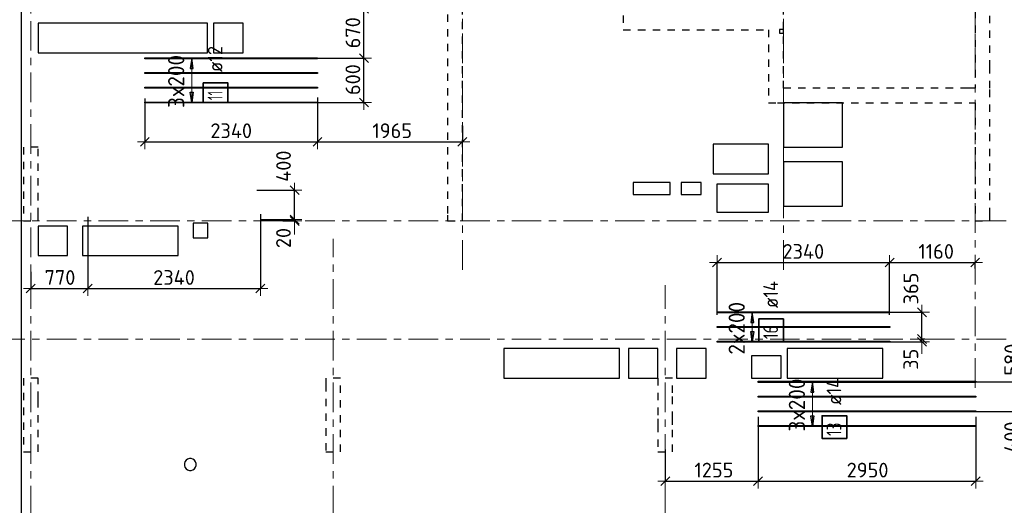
# Model space of a CAD drawing. Header units: metres. Extents: x -38 to 97, y -15 to 21.
# Tile 11 of 216: x 33 to 46, y 5 to 12. Entities that reach past the tile are written whole.
import ezdxf

# ---------------------------------------------------------------- set-up
doc = ezdxf.new("R2010")
doc.units = ezdxf.units.M
doc.header["$PDMODE"] = 65
for name, pattern in [('______11', [0.5, 0.4, -0.05, 0, -0.05]), ('______2', [0.0405, 0.03, -0.0105]), ('______5', [1.1, 0.8, -0.1, 0.1, -0.1])]:
    doc.linetypes.add(name, pattern=pattern)
for name, color, linetype, lineweight in [('XR$2$Осевая линия (1)', 7, '______5', 13), ('XR$5$Перекрытие (1)', 7, 'Continuous', 35), ('XR$5$Размерная линия (1)', 7, 'Continuous', 13)]:
    doc.layers.add(name, color=color, linetype=linetype, lineweight=lineweight)
doc.layers.add('XR$5$Арм.стержн.Доп. Арм верхн.зоны Х', color=7, linetype='Continuous', lineweight=35, true_color=0x8c8cff)
doc.layers.add('XR$7$Стена_ бетон несущ.', color=7, linetype='Continuous', lineweight=70, true_color=0xb4b496)
doc.styles.add('ISOCPEUR', font='txt')
doc.dimstyles.new('DIMSTYLE_3', dxfattribs={"dimtxt": 0.2, "dimasz": 0.2, "dimexe": 0, "dimexo": 0, "dimgap": 0.1, "dimtad": 2, "dimdec": 0, "dimlfac": 1000, "dimrnd": 5, "dimzin": 12, "dimdsep": 46, "dimtxsty": 'ISOCPEUR', "dimblk1": 'ALL_ML_STRICH', "dimblk2": 'ALL_ML_STRICH', "dimsah": 1, "dimcen": 0, "dimclrd": 7, "dimclre": 256, "dimclrt": 7, "dimadec": 0, "dimazin": 0, "dimtfac": 1, "dimtdec": 0, "dimtix": 1, "dimtmove": 2, "dimatfit": 3, "dimfxl": 0, "dimtzin": 0, "dimlwd": 0, "dimlwe": -3, "dimarcsym": 0})
doc.dimstyles.new('DIMSTYLE_36', dxfattribs={"dimtxt": 0.2, "dimasz": 0.2, "dimexe": 0, "dimexo": 0, "dimgap": 0.1, "dimtad": 2, "dimdec": 0, "dimlfac": 1000, "dimrnd": 5, "dimzin": 12, "dimdsep": 46, "dimtxsty": 'ISOCPEUR', "dimblk1": 'ALL_ML_STRICH', "dimblk2": 'ALL_ML_STRICH', "dimsah": 1, "dimcen": 0, "dimclrd": 7, "dimclre": 256, "dimclrt": 7, "dimadec": 0, "dimazin": 0, "dimtfac": 1, "dimtdec": 0, "dimtix": 1, "dimtmove": 2, "dimatfit": 3, "dimfxl": 0, "dimtvp": 1.2, "dimtzin": 0, "dimlwd": 0, "dimlwe": -3, "dimarcsym": 0})

# ---------------------------------------------------------------- blocks, each defined once
blk = doc.blocks.new('ALL_ML_STRICH')
at = {"color": 0, "linetype": 'ByBlock', "lineweight": -2}
for p, q in [((-1, 0), (0.5, 0)), ((-0.3, -0.3), (0.3, 0.3)), ((0, -0.5), (0, 0.5))]:
    blk.add_line(p, q, dxfattribs=at)
blk = doc.blocks.new('*D583')
at = {"layer": 'DEFPOINTS', "color": 7, "linetype": 'Continuous', "lineweight": 13, "transparency": 33554687}
for p in [(34.397, 10.681), (36.737, 10.694), (34.397, 10.073)]:
    blk.add_point(p, dxfattribs=at)
at = {"layer": 'XR$5$Размерная линия (1)', "color": 9, "linetype": 'Continuous', "lineweight": -2, "true_color": 0xc7c7c7, "transparency": 33554687}
for p, q in [((34.397, 10.661), (34.397, 10.073)), ((36.737, 10.674), (36.737, 10.073))]:
    blk.add_line(p, q, dxfattribs=at)
at = {"layer": 'XR$5$Размерная линия (1)', "color": 7, "linetype": 'Continuous', "lineweight": -2, "transparency": 33554687}
blk.add_line((34.397, 10.073), (36.737, 10.073), dxfattribs=at)
at = {"layer": 'XR$5$Размерная линия (1)', "color": 7, "linetype": 'Continuous', "lineweight": 13, "transparency": 33554687, "xscale": 0.2, "yscale": 0.2, "zscale": 0.2, "rotation": 180}
blk.add_blockref('ALL_ML_STRICH', (34.397, 10.073), dxfattribs=at)
at = {"layer": 'XR$5$Размерная линия (1)', "color": 7, "linetype": 'Continuous', "lineweight": 13, "transparency": 33554687, "xscale": 0.2, "yscale": 0.2, "zscale": 0.2}
blk.add_blockref('ALL_ML_STRICH', (36.737, 10.073), dxfattribs=at)
at = {"layer": 'XR$5$Размерная линия (1)', "color": 7, "linetype": 'Continuous', "lineweight": 13, "transparency": 33554687, "insert": (35.567, 10.223), "char_height": 0.2, "width": 0.8, "attachment_point": 5, "style": 'ISOCPEUR'}
blk.add_mtext('\\A1;{2340}', dxfattribs=at)
blk = doc.blocks.new('*D584')
at = {"layer": 'DEFPOINTS', "color": 7, "linetype": 'Continuous', "lineweight": 13, "transparency": 33554687}
for p in [(36.737, 10.694), (38.7, 10.309), (36.737, 10.073)]:
    blk.add_point(p, dxfattribs=at)
at = {"layer": 'XR$5$Размерная линия (1)', "color": 9, "linetype": 'Continuous', "lineweight": -2, "true_color": 0xc7c7c7, "transparency": 33554687}
for p, q in [((36.737, 10.674), (36.737, 10.073)), ((38.7, 10.289), (38.7, 10.073))]:
    blk.add_line(p, q, dxfattribs=at)
at = {"layer": 'XR$5$Размерная линия (1)', "color": 7, "linetype": 'Continuous', "lineweight": -2, "transparency": 33554687}
blk.add_line((36.737, 10.073), (38.7, 10.073), dxfattribs=at)
at = {"layer": 'XR$5$Размерная линия (1)', "color": 7, "linetype": 'Continuous', "lineweight": 13, "transparency": 33554687, "xscale": 0.2, "yscale": 0.2, "zscale": 0.2, "rotation": 180}
blk.add_blockref('ALL_ML_STRICH', (36.737, 10.073), dxfattribs=at)
at = {"layer": 'XR$5$Размерная линия (1)', "color": 7, "linetype": 'Continuous', "lineweight": 13, "transparency": 33554687, "xscale": 0.2, "yscale": 0.2, "zscale": 0.2}
blk.add_blockref('ALL_ML_STRICH', (38.7, 10.073), dxfattribs=at)
at = {"layer": 'XR$5$Размерная линия (1)', "color": 7, "linetype": 'Continuous', "lineweight": 13, "transparency": 33554687, "insert": (37.749, 10.223), "char_height": 0.2, "width": 0.8, "attachment_point": 5, "style": 'ISOCPEUR'}
blk.add_mtext('\\A1;{1965}', dxfattribs=at)
blk = doc.blocks.new('*D585')
at = {"layer": 'DEFPOINTS', "color": 7, "linetype": 'Continuous', "lineweight": 13, "transparency": 33554687}
for p in [(35.944, 9.018), (36.285, 9), (36.426, 9)]:
    blk.add_point(p, dxfattribs=at)
at = {"layer": 'XR$5$Размерная линия (1)', "color": 9, "linetype": 'Continuous', "lineweight": -2, "true_color": 0xc7c7c7, "transparency": 33554687}
for p, q in [((35.964, 9.018), (36.426, 9.018)), ((36.265, 9), (36.426, 9))]:
    blk.add_line(p, q, dxfattribs=at)
at = {"layer": 'XR$5$Размерная линия (1)', "color": 7, "linetype": 'Continuous', "lineweight": -2, "transparency": 33554687}
blk.add_line((36.426, 9), (36.426, 9.018), dxfattribs=at)
at = {"layer": 'XR$5$Размерная линия (1)', "color": 7, "linetype": 'Continuous', "lineweight": 13, "transparency": 33554687, "xscale": 0.2, "yscale": 0.2, "zscale": 0.2}
for p, rotation in [((36.426, 9), 270), ((36.426, 9.018), 90)]:
    blk.add_blockref('ALL_ML_STRICH', p, dxfattribs=dict(at, rotation=rotation))
at = {"layer": 'XR$5$Размерная линия (1)', "color": 7, "linetype": 'Continuous', "lineweight": 13, "transparency": 33554687, "insert": (36.275, 8.769), "char_height": 0.2, "width": 0.4, "attachment_point": 5, "rotation": 90, "style": 'ISOCPEUR'}
blk.add_mtext('\\A1;{20}', dxfattribs=at)
blk = doc.blocks.new('*D586')
at = {"layer": 'DEFPOINTS', "color": 7, "linetype": 'Continuous', "lineweight": 13, "transparency": 33554687}
for p in [(35.895, 9.418), (35.944, 9.018), (36.426, 9.018)]:
    blk.add_point(p, dxfattribs=at)
at = {"layer": 'XR$5$Размерная линия (1)', "color": 9, "linetype": 'Continuous', "lineweight": -2, "true_color": 0xc7c7c7, "transparency": 33554687}
for p, q in [((35.915, 9.418), (36.426, 9.418)), ((35.964, 9.018), (36.426, 9.018))]:
    blk.add_line(p, q, dxfattribs=at)
at = {"layer": 'XR$5$Размерная линия (1)', "color": 7, "linetype": 'Continuous', "lineweight": -2, "transparency": 33554687}
blk.add_line((36.426, 9.018), (36.426, 9.418), dxfattribs=at)
at = {"layer": 'XR$5$Размерная линия (1)', "color": 7, "linetype": 'Continuous', "lineweight": 13, "transparency": 33554687, "xscale": 0.2, "yscale": 0.2, "zscale": 0.2}
for p, rotation in [((36.426, 9.418), 90), ((36.426, 9.018), 270)]:
    blk.add_blockref('ALL_ML_STRICH', p, dxfattribs=dict(at, rotation=rotation))
at = {"layer": 'XR$5$Размерная линия (1)', "color": 7, "linetype": 'Continuous', "lineweight": 13, "transparency": 33554687, "insert": (36.276, 9.743), "char_height": 0.2, "width": 0.6, "attachment_point": 5, "rotation": 90, "style": 'ISOCPEUR'}
blk.add_mtext('\\A1;{400}', dxfattribs=at)
blk = doc.blocks.new('*D587')
at = {"layer": 'DEFPOINTS', "color": 7, "linetype": 'Continuous', "lineweight": 13, "transparency": 33554687}
for p in [(42.151, 8.437), (42.151, 7.707), (44.491, 7.707)]:
    blk.add_point(p, dxfattribs=at)
at = {"layer": 'XR$5$Размерная линия (1)', "color": 9, "linetype": 'Continuous', "lineweight": -2, "true_color": 0xc7c7c7, "transparency": 33554687}
for p, q in [((42.151, 7.727), (42.151, 8.437)), ((44.491, 7.727), (44.491, 8.437))]:
    blk.add_line(p, q, dxfattribs=at)
at = {"layer": 'XR$5$Размерная линия (1)', "color": 7, "linetype": 'Continuous', "lineweight": -2, "transparency": 33554687}
blk.add_line((42.151, 8.437), (44.491, 8.437), dxfattribs=at)
at = {"layer": 'XR$5$Размерная линия (1)', "color": 7, "linetype": 'Continuous', "lineweight": 13, "transparency": 33554687, "xscale": 0.2, "yscale": 0.2, "zscale": 0.2, "rotation": 180}
blk.add_blockref('ALL_ML_STRICH', (42.151, 8.437), dxfattribs=at)
at = {"layer": 'XR$5$Размерная линия (1)', "color": 7, "linetype": 'Continuous', "lineweight": 13, "transparency": 33554687, "xscale": 0.2, "yscale": 0.2, "zscale": 0.2}
blk.add_blockref('ALL_ML_STRICH', (44.491, 8.437), dxfattribs=at)
at = {"layer": 'XR$5$Размерная линия (1)', "color": 7, "linetype": 'Continuous', "lineweight": 13, "transparency": 33554687, "insert": (43.321, 8.587), "char_height": 0.2, "width": 0.8, "attachment_point": 5, "style": 'ISOCPEUR'}
blk.add_mtext('\\A1;{2340}', dxfattribs=at)
blk = doc.blocks.new('*D588')
at = {"layer": 'DEFPOINTS', "color": 7, "linetype": 'Continuous', "lineweight": 13, "transparency": 33554687}
for p in [(44.491, 8.437), (45.65, 8.334), (44.491, 7.707)]:
    blk.add_point(p, dxfattribs=at)
at = {"layer": 'XR$5$Размерная линия (1)', "color": 9, "linetype": 'Continuous', "lineweight": -2, "true_color": 0xc7c7c7, "transparency": 33554687}
for p, q in [((44.491, 7.727), (44.491, 8.437)), ((45.65, 8.354), (45.65, 8.437))]:
    blk.add_line(p, q, dxfattribs=at)
at = {"layer": 'XR$5$Размерная линия (1)', "color": 7, "linetype": 'Continuous', "lineweight": -2, "transparency": 33554687}
blk.add_line((44.491, 8.437), (45.65, 8.437), dxfattribs=at)
at = {"layer": 'XR$5$Размерная линия (1)', "color": 7, "linetype": 'Continuous', "lineweight": 13, "transparency": 33554687, "xscale": 0.2, "yscale": 0.2, "zscale": 0.2, "rotation": 180}
blk.add_blockref('ALL_ML_STRICH', (44.491, 8.437), dxfattribs=at)
at = {"layer": 'XR$5$Размерная линия (1)', "color": 7, "linetype": 'Continuous', "lineweight": 13, "transparency": 33554687, "xscale": 0.2, "yscale": 0.2, "zscale": 0.2}
blk.add_blockref('ALL_ML_STRICH', (45.65, 8.437), dxfattribs=at)
at = {"layer": 'XR$5$Размерная линия (1)', "color": 7, "linetype": 'Continuous', "lineweight": 13, "transparency": 33554687, "insert": (45.121, 8.587), "char_height": 0.2, "width": 0.8, "attachment_point": 5, "style": 'ISOCPEUR'}
blk.add_mtext('\\A1;{1160}', dxfattribs=at)
blk = doc.blocks.new('*D593')
at = {"layer": 'DEFPOINTS', "color": 7, "linetype": 'Continuous', "lineweight": 13, "transparency": 33554687}
for p in [(33.622, 9.074), (32.85, 8.33), (32.85, 8.084)]:
    blk.add_point(p, dxfattribs=at)
at = {"layer": 'XR$5$Размерная линия (1)', "color": 9, "linetype": 'Continuous', "lineweight": -2, "true_color": 0xc7c7c7, "transparency": 33554687}
for p, q in [((33.622, 9.054), (33.622, 8.084)), ((32.85, 8.31), (32.85, 8.084))]:
    blk.add_line(p, q, dxfattribs=at)
at = {"layer": 'XR$5$Размерная линия (1)', "color": 7, "linetype": 'Continuous', "lineweight": -2, "transparency": 33554687}
blk.add_line((32.85, 8.084), (33.622, 8.084), dxfattribs=at)
at = {"layer": 'XR$5$Размерная линия (1)', "color": 7, "linetype": 'Continuous', "lineweight": 13, "transparency": 33554687, "xscale": 0.2, "yscale": 0.2, "zscale": 0.2, "rotation": 180}
blk.add_blockref('ALL_ML_STRICH', (32.85, 8.084), dxfattribs=at)
at = {"layer": 'XR$5$Размерная линия (1)', "color": 7, "linetype": 'Continuous', "lineweight": 13, "transparency": 33554687, "xscale": 0.2, "yscale": 0.2, "zscale": 0.2}
blk.add_blockref('ALL_ML_STRICH', (33.622, 8.084), dxfattribs=at)
at = {"layer": 'XR$5$Размерная линия (1)', "color": 7, "linetype": 'Continuous', "lineweight": 13, "transparency": 33554687, "insert": (33.246, 8.234), "char_height": 0.2, "width": 0.6, "attachment_point": 5, "style": 'ISOCPEUR'}
blk.add_mtext('\\A1;{770}', dxfattribs=at)
blk = doc.blocks.new('*D594')
at = {"layer": 'DEFPOINTS', "color": 7, "linetype": 'Continuous', "lineweight": 13, "transparency": 33554687}
for p in [(35.962, 9.114), (33.622, 9.074), (33.622, 8.084)]:
    blk.add_point(p, dxfattribs=at)
at = {"layer": 'XR$5$Размерная линия (1)', "color": 9, "linetype": 'Continuous', "lineweight": -2, "true_color": 0xc7c7c7, "transparency": 33554687}
for p, q in [((35.962, 9.094), (35.962, 8.084)), ((33.622, 9.054), (33.622, 8.084))]:
    blk.add_line(p, q, dxfattribs=at)
at = {"layer": 'XR$5$Размерная линия (1)', "color": 7, "linetype": 'Continuous', "lineweight": -2, "transparency": 33554687}
blk.add_line((33.622, 8.084), (35.962, 8.084), dxfattribs=at)
at = {"layer": 'XR$5$Размерная линия (1)', "color": 7, "linetype": 'Continuous', "lineweight": 13, "transparency": 33554687, "xscale": 0.2, "yscale": 0.2, "zscale": 0.2, "rotation": 180}
blk.add_blockref('ALL_ML_STRICH', (33.622, 8.084), dxfattribs=at)
at = {"layer": 'XR$5$Размерная линия (1)', "color": 7, "linetype": 'Continuous', "lineweight": 13, "transparency": 33554687, "xscale": 0.2, "yscale": 0.2, "zscale": 0.2}
blk.add_blockref('ALL_ML_STRICH', (35.962, 8.084), dxfattribs=at)
at = {"layer": 'XR$5$Размерная линия (1)', "color": 7, "linetype": 'Continuous', "lineweight": 13, "transparency": 33554687, "insert": (34.792, 8.234), "char_height": 0.2, "width": 0.8, "attachment_point": 5, "style": 'ISOCPEUR'}
blk.add_mtext('\\A1;{2340}', dxfattribs=at)
blk = doc.blocks.new('*D599')
at = {"layer": 'DEFPOINTS', "color": 7, "linetype": 'Continuous', "lineweight": 13, "transparency": 33554687}
for p in [(45.603, 6.82), (45.599, 6.42), (46.296, 6.42)]:
    blk.add_point(p, dxfattribs=at)
at = {"layer": 'XR$5$Размерная линия (1)', "color": 9, "linetype": 'Continuous', "lineweight": -2, "true_color": 0xc7c7c7, "transparency": 33554687}
for p, q in [((45.623, 6.82), (46.296, 6.82)), ((45.619, 6.42), (46.296, 6.42))]:
    blk.add_line(p, q, dxfattribs=at)
at = {"layer": 'XR$5$Размерная линия (1)', "color": 7, "linetype": 'Continuous', "lineweight": -2, "transparency": 33554687}
blk.add_line((46.296, 6.42), (46.296, 6.82), dxfattribs=at)
at = {"layer": 'XR$5$Размерная линия (1)', "color": 7, "linetype": 'Continuous', "lineweight": 13, "transparency": 33554687, "xscale": 0.2, "yscale": 0.2, "zscale": 0.2}
for p, rotation in [((46.296, 6.82), 90), ((46.296, 6.42), 270)]:
    blk.add_blockref('ALL_ML_STRICH', p, dxfattribs=dict(at, rotation=rotation))
at = {"layer": 'XR$5$Размерная линия (1)', "color": 7, "linetype": 'Continuous', "lineweight": 13, "transparency": 33554687, "insert": (46.143, 6.07), "char_height": 0.2, "width": 0.6, "attachment_point": 5, "rotation": 90, "style": 'ISOCPEUR'}
blk.add_mtext('\\A1;{400}', dxfattribs=at)
blk = doc.blocks.new('*D600')
at = {"layer": 'DEFPOINTS', "color": 7, "linetype": 'Continuous', "lineweight": 13, "transparency": 33554687}
for p in [(46.783, 7.4), (45.603, 6.82), (46.296, 6.82)]:
    blk.add_point(p, dxfattribs=at)
at = {"layer": 'XR$5$Размерная линия (1)', "color": 9, "linetype": 'Continuous', "lineweight": -2, "true_color": 0xc7c7c7, "transparency": 33554687}
for p, q in [((46.763, 7.4), (46.296, 7.4)), ((45.623, 6.82), (46.296, 6.82))]:
    blk.add_line(p, q, dxfattribs=at)
at = {"layer": 'XR$5$Размерная линия (1)', "color": 7, "linetype": 'Continuous', "lineweight": -2, "transparency": 33554687}
blk.add_line((46.296, 6.82), (46.296, 7.4), dxfattribs=at)
at = {"layer": 'XR$5$Размерная линия (1)', "color": 7, "linetype": 'Continuous', "lineweight": 13, "transparency": 33554687, "xscale": 0.2, "yscale": 0.2, "zscale": 0.2}
for p, rotation in [((46.296, 7.4), 90), ((46.296, 6.82), 270)]:
    blk.add_blockref('ALL_ML_STRICH', p, dxfattribs=dict(at, rotation=rotation))
at = {"layer": 'XR$5$Размерная линия (1)', "color": 7, "linetype": 'Continuous', "lineweight": 13, "transparency": 33554687, "insert": (46.146, 7.12), "char_height": 0.2, "width": 0.6, "attachment_point": 5, "rotation": 90, "style": 'ISOCPEUR'}
blk.add_mtext('\\A1;{580}', dxfattribs=at)
blk = doc.blocks.new('*D601')
at = {"layer": 'DEFPOINTS', "color": 7, "linetype": 'Continuous', "lineweight": 13, "transparency": 33554687}
for p in [(44.474, 7.363), (44.929, 7.363), (44.99, 7.4)]:
    blk.add_point(p, dxfattribs=at)
at = {"layer": 'XR$5$Размерная линия (1)', "color": 9, "linetype": 'Continuous', "lineweight": -2, "true_color": 0xc7c7c7, "transparency": 33554687}
for p, q in [((44.494, 7.363), (44.929, 7.363)), ((44.97, 7.4), (44.929, 7.4))]:
    blk.add_line(p, q, dxfattribs=at)
at = {"layer": 'XR$5$Размерная линия (1)', "color": 7, "linetype": 'Continuous', "lineweight": -2, "transparency": 33554687}
blk.add_line((44.929, 7.363), (44.929, 7.4), dxfattribs=at)
at = {"layer": 'XR$5$Размерная линия (1)', "color": 7, "linetype": 'Continuous', "lineweight": 13, "transparency": 33554687, "xscale": 0.2, "yscale": 0.2, "zscale": 0.2}
for p, rotation in [((44.929, 7.363), 270), ((44.929, 7.4), 90)]:
    blk.add_blockref('ALL_ML_STRICH', p, dxfattribs=dict(at, rotation=rotation))
at = {"layer": 'XR$5$Размерная линия (1)', "color": 7, "linetype": 'Continuous', "lineweight": 13, "transparency": 33554687, "insert": (44.778, 7.126), "char_height": 0.2, "width": 0.4, "attachment_point": 5, "rotation": 90, "style": 'ISOCPEUR'}
blk.add_mtext('\\A1;{35}', dxfattribs=at)
blk = doc.blocks.new('*D602')
at = {"layer": 'DEFPOINTS', "color": 7, "linetype": 'Continuous', "lineweight": 13, "transparency": 33554687}
for p in [(44.466, 7.763), (44.929, 7.4), (44.99, 7.4)]:
    blk.add_point(p, dxfattribs=at)
at = {"layer": 'XR$5$Размерная линия (1)', "color": 9, "linetype": 'Continuous', "lineweight": -2, "true_color": 0xc7c7c7, "transparency": 33554687}
for p, q in [((44.486, 7.763), (44.929, 7.763)), ((44.97, 7.4), (44.929, 7.4))]:
    blk.add_line(p, q, dxfattribs=at)
at = {"layer": 'XR$5$Размерная линия (1)', "color": 7, "linetype": 'Continuous', "lineweight": -2, "transparency": 33554687}
blk.add_line((44.929, 7.4), (44.929, 7.763), dxfattribs=at)
at = {"layer": 'XR$5$Размерная линия (1)', "color": 7, "linetype": 'Continuous', "lineweight": 13, "transparency": 33554687, "xscale": 0.2, "yscale": 0.2, "zscale": 0.2}
for p, rotation in [((44.929, 7.763), 90), ((44.929, 7.4), 270)]:
    blk.add_blockref('ALL_ML_STRICH', p, dxfattribs=dict(at, rotation=rotation))
at = {"layer": 'XR$5$Размерная линия (1)', "color": 7, "linetype": 'Continuous', "lineweight": 13, "transparency": 33554687, "insert": (44.779, 8.085), "char_height": 0.2, "width": 0.6, "attachment_point": 5, "rotation": 90, "style": 'ISOCPEUR'}
blk.add_mtext('\\A1;{365}', dxfattribs=at)
blk = doc.blocks.new('*D603')
at = {"layer": 'DEFPOINTS', "color": 7, "linetype": 'Continuous', "lineweight": 13, "transparency": 33554687}
for p in [(36.687, 11.206), (36.683, 10.606), (37.366, 10.606)]:
    blk.add_point(p, dxfattribs=at)
at = {"layer": 'XR$5$Размерная линия (1)', "color": 9, "linetype": 'Continuous', "lineweight": -2, "true_color": 0xc7c7c7, "transparency": 33554687}
for p, q in [((36.707, 11.206), (37.366, 11.206)), ((36.703, 10.606), (37.366, 10.606))]:
    blk.add_line(p, q, dxfattribs=at)
at = {"layer": 'XR$5$Размерная линия (1)', "color": 7, "linetype": 'Continuous', "lineweight": -2, "transparency": 33554687}
blk.add_line((37.366, 10.606), (37.366, 11.206), dxfattribs=at)
at = {"layer": 'XR$5$Размерная линия (1)', "color": 7, "linetype": 'Continuous', "lineweight": 13, "transparency": 33554687, "xscale": 0.2, "yscale": 0.2, "zscale": 0.2}
for p, rotation in [((37.366, 11.206), 90), ((37.366, 10.606), 270)]:
    blk.add_blockref('ALL_ML_STRICH', p, dxfattribs=dict(at, rotation=rotation))
at = {"layer": 'XR$5$Размерная линия (1)', "color": 7, "linetype": 'Continuous', "lineweight": 13, "transparency": 33554687, "insert": (37.216, 10.916), "char_height": 0.2, "width": 0.6, "attachment_point": 5, "rotation": 90, "style": 'ISOCPEUR'}
blk.add_mtext('\\A1;{600}', dxfattribs=at)
blk = doc.blocks.new('*D604')
at = {"layer": 'DEFPOINTS', "color": 7, "linetype": 'Continuous', "lineweight": 13, "transparency": 33554687}
for p in [(36.701, 11.876), (36.687, 11.206), (37.366, 11.206)]:
    blk.add_point(p, dxfattribs=at)
at = {"layer": 'XR$5$Размерная линия (1)', "color": 9, "linetype": 'Continuous', "lineweight": -2, "true_color": 0xc7c7c7, "transparency": 33554687}
for p, q in [((36.721, 11.876), (37.366, 11.876)), ((36.707, 11.206), (37.366, 11.206))]:
    blk.add_line(p, q, dxfattribs=at)
at = {"layer": 'XR$5$Размерная линия (1)', "color": 7, "linetype": 'Continuous', "lineweight": -2, "transparency": 33554687}
blk.add_line((37.366, 11.206), (37.366, 11.876), dxfattribs=at)
at = {"layer": 'XR$5$Размерная линия (1)', "color": 7, "linetype": 'Continuous', "lineweight": 13, "transparency": 33554687, "xscale": 0.2, "yscale": 0.2, "zscale": 0.2}
for p, rotation in [((37.366, 11.876), 90), ((37.366, 11.206), 270)]:
    blk.add_blockref('ALL_ML_STRICH', p, dxfattribs=dict(at, rotation=rotation))
at = {"layer": 'XR$5$Размерная линия (1)', "color": 7, "linetype": 'Continuous', "lineweight": 13, "transparency": 33554687, "insert": (37.216, 11.551), "char_height": 0.2, "width": 0.6, "attachment_point": 5, "rotation": 90, "style": 'ISOCPEUR'}
blk.add_mtext('\\A1;{670}', dxfattribs=at)
blk = doc.blocks.new('*D617')
at = {"layer": 'DEFPOINTS', "color": 7, "linetype": 'Continuous', "lineweight": 13, "transparency": 33554687}
for p in [(42.707, 6.366), (41.45, 5.923), (41.45, 5.474)]:
    blk.add_point(p, dxfattribs=at)
at = {"layer": 'XR$5$Размерная линия (1)', "color": 9, "linetype": 'Continuous', "lineweight": -2, "true_color": 0xc7c7c7, "transparency": 33554687}
for p, q in [((42.707, 6.346), (42.707, 5.474)), ((41.45, 5.903), (41.45, 5.474))]:
    blk.add_line(p, q, dxfattribs=at)
at = {"layer": 'XR$5$Размерная линия (1)', "color": 7, "linetype": 'Continuous', "lineweight": -2, "transparency": 33554687}
blk.add_line((41.45, 5.474), (42.707, 5.474), dxfattribs=at)
at = {"layer": 'XR$5$Размерная линия (1)', "color": 7, "linetype": 'Continuous', "lineweight": 13, "transparency": 33554687, "xscale": 0.2, "yscale": 0.2, "zscale": 0.2, "rotation": 180}
blk.add_blockref('ALL_ML_STRICH', (41.45, 5.474), dxfattribs=at)
at = {"layer": 'XR$5$Размерная линия (1)', "color": 7, "linetype": 'Continuous', "lineweight": 13, "transparency": 33554687, "xscale": 0.2, "yscale": 0.2, "zscale": 0.2}
blk.add_blockref('ALL_ML_STRICH', (42.707, 5.474), dxfattribs=at)
at = {"layer": 'XR$5$Размерная линия (1)', "color": 7, "linetype": 'Continuous', "lineweight": 13, "transparency": 33554687, "insert": (42.109, 5.624), "char_height": 0.2, "width": 0.8, "attachment_point": 5, "style": 'ISOCPEUR'}
blk.add_mtext('\\A1;{1255}', dxfattribs=at)
blk = doc.blocks.new('*D618')
at = {"layer": 'DEFPOINTS', "color": 7, "linetype": 'Continuous', "lineweight": 13, "transparency": 33554687}
for p in [(42.707, 6.366), (45.657, 6.366), (42.707, 5.474)]:
    blk.add_point(p, dxfattribs=at)
at = {"layer": 'XR$5$Размерная линия (1)', "color": 9, "linetype": 'Continuous', "lineweight": -2, "true_color": 0xc7c7c7, "transparency": 33554687}
for p, q in [((42.707, 6.346), (42.707, 5.474)), ((45.657, 6.346), (45.657, 5.474))]:
    blk.add_line(p, q, dxfattribs=at)
at = {"layer": 'XR$5$Размерная линия (1)', "color": 7, "linetype": 'Continuous', "lineweight": -2, "transparency": 33554687}
blk.add_line((42.707, 5.474), (45.657, 5.474), dxfattribs=at)
at = {"layer": 'XR$5$Размерная линия (1)', "color": 7, "linetype": 'Continuous', "lineweight": 13, "transparency": 33554687, "xscale": 0.2, "yscale": 0.2, "zscale": 0.2, "rotation": 180}
blk.add_blockref('ALL_ML_STRICH', (42.707, 5.474), dxfattribs=at)
at = {"layer": 'XR$5$Размерная линия (1)', "color": 7, "linetype": 'Continuous', "lineweight": 13, "transparency": 33554687, "xscale": 0.2, "yscale": 0.2, "zscale": 0.2}
blk.add_blockref('ALL_ML_STRICH', (45.657, 5.474), dxfattribs=at)
at = {"layer": 'XR$5$Размерная линия (1)', "color": 7, "linetype": 'Continuous', "lineweight": 13, "transparency": 33554687, "insert": (44.192, 5.624), "char_height": 0.2, "width": 0.8, "attachment_point": 5, "style": 'ISOCPEUR'}
blk.add_mtext('\\A1;{2950}', dxfattribs=at)

msp = doc.modelspace()

# ---------------------------------------------------------------- linework, layer by layer
at = {"layer": 'XR$2$Осевая линия (1)', "color": 253, "linetype": '______11', "lineweight": 13, "true_color": 0xa0a0a0, "transparency": 33554687}
for p, q in [((32.85, -3.39), (32.85, 19.78)), ((38.7, 8.34), (38.7, 19.78)), ((43.05, 8.34), (43.05, 19.78)), ((45.65, 6.74), (45.65, 19.78)), ((-2.63, 9), (62.6, 9)), ((36.95, -3.39), (36.95, 8.76)), ((41.45, -3.39), (41.45, 8.13)), ((-2.63, 7.4), (62.6, 7.4))]:
    msp.add_line(p, q, dxfattribs=at)
at = {"layer": 'XR$5$Арм.стержн.Доп. Арм верхн.зоны Х', "color": 253, "linetype": 'Continuous', "lineweight": -3, "true_color": 0xa0a0a0, "transparency": 33554687}
for p, q in [((35.0311, 11.2056), (34.9311, 11.2056)), ((35.0311, 11.2056), (35.1311, 11.2056)), ((35.0311, 10.6056), (34.9311, 10.6056)), ((35.0311, 10.6056), (35.1311, 10.6056)), ((42.6279, 7.7629), (42.5279, 7.7629)), ((42.6279, 7.7629), (42.7279, 7.7629)), ((42.6279, 7.3629), (42.5279, 7.3629)), ((42.6279, 7.3629), (42.7279, 7.3629)), ((43.4437, 6.8202), (43.3437, 6.8202)), ((43.4437, 6.8202), (43.5437, 6.8202)), ((43.4437, 6.2202), (43.3437, 6.2202)), ((43.4437, 6.2202), (43.5437, 6.2202))]:
    msp.add_line(p, q, dxfattribs=at)
at = {"layer": 'XR$5$Арм.стержн.Доп. Арм верхн.зоны Х', "color": 7, "linetype": 'Continuous', "lineweight": 25, "transparency": 33554687}
for p, q in [((35.0311, 11.2056), (35.0111, 11.0656)), ((35.0511, 11.0656), (35.0311, 11.2056)), ((35.0111, 11.0656), (35.0511, 11.0656)), ((35.0311, 10.6056), (35.0111, 10.7456)), ((35.0111, 10.7456), (35.0511, 10.7456)), ((35.0511, 10.7456), (35.0311, 10.6056)), ((42.6279, 7.7629), (42.6079, 7.6229)), ((42.6479, 7.6229), (42.6279, 7.7629)), ((42.6079, 7.6229), (42.6479, 7.6229)), ((42.6279, 7.3629), (42.6079, 7.5029)), ((42.6079, 7.5029), (42.6479, 7.5029)), ((42.6479, 7.5029), (42.6279, 7.3629)), ((43.4437, 6.8202), (43.4237, 6.6802)), ((43.4637, 6.6802), (43.4437, 6.8202)), ((43.4237, 6.6802), (43.4637, 6.6802)), ((43.4437, 6.2202), (43.4237, 6.3602)), ((43.4237, 6.3602), (43.4637, 6.3602)), ((43.4637, 6.3602), (43.4437, 6.2202))]:
    msp.add_line(p, q, dxfattribs=at)
at = {"layer": 'XR$5$Арм.стержн.Доп. Арм верхн.зоны Х', "color": 7, "linetype": 'Continuous', "lineweight": 13, "transparency": 33554687}
for p, q in [((35.0311, 11.2056), (35.0311, 11.2056)), ((35.0311, 10.6056), (35.0311, 11.2056)), ((35.0311, 10.6056), (35.0311, 10.6056)), ((42.6279, 7.7629), (42.6279, 7.7629)), ((42.6279, 7.3629), (42.6279, 7.7629)), ((42.6279, 7.3629), (42.6279, 7.3629)), ((43.4437, 6.8202), (43.4437, 6.8202)), ((43.4437, 6.2202), (43.4437, 6.8202)), ((43.4437, 6.2202), (43.4437, 6.2202))]:
    msp.add_line(p, q, dxfattribs=at)
at = {"layer": 'XR$5$Арм.стержн.Доп. Арм верхн.зоны Х', "color": 34, "linetype": 'Continuous', "lineweight": 25, "transparency": 33554687}
for points in [[(36.7373, 11.1996), (34.3973, 11.1996), (34.3973, 11.2116), (36.7373, 11.2116), (36.7373, 11.1996)], [(36.7373, 10.9996), (34.3973, 10.9996), (34.3973, 11.0116), (36.7373, 11.0116), (36.7373, 10.9996)], [(36.7373, 10.7996), (34.3973, 10.7996), (34.3973, 10.8116), (36.7373, 10.8116), (36.7373, 10.7996)], [(36.7373, 10.5996), (34.3973, 10.5996), (34.3973, 10.6116), (36.7373, 10.6116), (36.7373, 10.5996)]]:
    msp.add_lwpolyline(points, dxfattribs=at)
at = {"layer": 'XR$5$Арм.стержн.Доп. Арм верхн.зоны Х', "color": 7, "linetype": 'Continuous', "lineweight": 35, "transparency": 33554687}
for points in [[(35.522, 10.6041), (35.522, 10.8707), (35.1887, 10.8707), (35.1887, 10.6041), (35.522, 10.6041)], [(43.0512, 7.3664), (43.0512, 7.6731), (42.7179, 7.6731), (42.7179, 7.3664), (43.0512, 7.3664)], [(43.9093, 6.0532), (43.9093, 6.3599), (43.576, 6.3599), (43.576, 6.0532), (43.9093, 6.0532)]]:
    msp.add_lwpolyline(points, dxfattribs=at)
at = {"layer": 'XR$5$Арм.стержн.Доп. Арм верхн.зоны Х', "color": 7, "linetype": 'Continuous', "lineweight": 25, "transparency": 33554687}
for points in [[(44.4913, 7.7559), (42.1513, 7.7559), (42.1513, 7.7699), (44.4913, 7.7699), (44.4913, 7.7559)], [(44.4913, 7.5559), (42.1513, 7.5559), (42.1513, 7.5699), (44.4913, 7.5699), (44.4913, 7.5559)], [(44.4913, 7.3559), (42.1513, 7.3559), (42.1513, 7.3699), (44.4913, 7.3699), (44.4913, 7.3559)], [(45.6572, 6.8132), (42.7072, 6.8132), (42.7072, 6.8272), (45.6572, 6.8272), (45.6572, 6.8132)], [(45.6572, 6.6132), (42.7072, 6.6132), (42.7072, 6.6272), (45.6572, 6.6272), (45.6572, 6.6132)], [(45.6572, 6.4132), (42.7072, 6.4132), (42.7072, 6.4272), (45.6572, 6.4272), (45.6572, 6.4132)], [(45.6572, 6.2132), (42.7072, 6.2132), (42.7072, 6.2272), (45.6572, 6.2272), (45.6572, 6.2132)]]:
    msp.add_lwpolyline(points, dxfattribs=at)
at = {"layer": 'XR$5$Перекрытие (1)', "color": 7, "linetype": 'Continuous', "lineweight": 25, "transparency": 33554687}
for p, q in [((32.725, -0.2498), (32.725, 16.4002)), ((32.952, 11.6802), (32.952, 11.2802)), ((35.247, 11.6802), (32.952, 11.6802)), ((35.247, 11.2802), (35.247, 11.6802)), ((35.3269, 11.6802), (35.3269, 11.2802)), ((35.7269, 11.6802), (35.3269, 11.6802)), ((35.7269, 11.2802), (35.7269, 11.6802)), ((43, 11.5937), (43, 11.5437)), ((43.05, 11.5937), (43, 11.5937)), ((43, 11.5437), (43.05, 11.5437)), ((43.05, 11.5437), (43.05, 11.5937)), ((32.952, 11.2802), (35.247, 11.2802)), ((35.3269, 11.2802), (35.7269, 11.2802)), ((43.05, 10.6006), (43.05, 10.0006)), ((43.85, 10.6006), (43.05, 10.6006)), ((43.85, 10.0006), (43.85, 10.6006)), ((42.1, 10.0398), (42.1, 9.6398)), ((42.85, 10.0398), (42.1, 10.0398)), ((42.85, 9.6398), (42.85, 10.0398)), ((43.05, 10.0006), (43.85, 10.0006)), ((43.05, 9.8018), (43.05, 9.2018)), ((43.85, 9.8018), (43.05, 9.8018)), ((43.85, 9.2018), (43.85, 9.8018)), ((42.1, 9.6398), (42.85, 9.6398)), ((41.0154, 9.5195), (41.0154, 9.3595)), ((41.5154, 9.5195), (41.0154, 9.5195)), ((41.5154, 9.3595), (41.5154, 9.5195)), ((41.6656, 9.5195), (41.6656, 9.3595)), ((41.9356, 9.5195), (41.6656, 9.5195)), ((41.9356, 9.3595), (41.9356, 9.5195)), ((42.1506, 9.4995), (42.1506, 9.1195)), ((42.8506, 9.4995), (42.1506, 9.4995)), ((42.8506, 9.1195), (42.8506, 9.4995)), ((41.0154, 9.3595), (41.5154, 9.3595)), ((41.6656, 9.3595), (41.9356, 9.3595)), ((42.1506, 9.1195), (42.8506, 9.1195)), ((43.05, 9.2018), (43.85, 9.2018)), ((35.05, 8.9702), (35.05, 8.7702)), ((35.25, 8.9702), (35.05, 8.9702)), ((35.25, 8.7702), (35.25, 8.9702)), ((32.95, 8.9302), (32.95, 8.5302)), ((33.35, 8.9302), (32.95, 8.9302)), ((33.35, 8.5302), (33.35, 8.9302)), ((33.55, 8.9302), (33.55, 8.5302)), ((34.85, 8.9302), (33.55, 8.9302)), ((34.85, 8.5302), (34.85, 8.9302)), ((35.05, 8.7702), (35.25, 8.7702)), ((32.95, 8.5302), (33.35, 8.5302)), ((33.55, 8.5302), (34.85, 8.5302)), ((39.26, 7.2702), (39.26, 6.8702)), ((40.83, 7.2702), (39.26, 7.2702)), ((40.83, 6.8702), (40.83, 7.2702)), ((40.9501, 7.2702), (40.9501, 6.8702)), ((41.3501, 7.2702), (40.9501, 7.2702)), ((41.3501, 6.8702), (41.3501, 7.2702)), ((41.6039, 7.2702), (41.6039, 6.8702)), ((42.0039, 7.2702), (41.6039, 7.2702)), ((42.0039, 6.8702), (42.0039, 7.2702)), ((43.1, 7.2702), (43.1, 6.8702)), ((44.4, 7.2702), (43.1, 7.2702)), ((44.4, 6.8702), (44.4, 7.2702)), ((42.62, 7.1702), (42.62, 6.8702)), ((43.02, 7.1702), (42.62, 7.1702)), ((43.02, 6.8702), (43.02, 7.1702)), ((39.26, 6.8702), (40.83, 6.8702)), ((40.9501, 6.8702), (41.3501, 6.8702)), ((41.6039, 6.8702), (42.0039, 6.8702)), ((42.62, 6.8702), (43.02, 6.8702)), ((43.1, 6.8702), (44.4, 6.8702)), ((34.9551, 5.7573), (34.9403, 5.7369)), ((34.9755, 5.7721), (34.9551, 5.7573)), ((34.9995, 5.7799), (34.9755, 5.7721)), ((35.0248, 5.7799), (34.9995, 5.7799)), ((35.0488, 5.7721), (35.0248, 5.7799)), ((35.0692, 5.7573), (35.0488, 5.7721)), ((35.084, 5.7369), (35.0692, 5.7573)), ((34.9403, 5.7369), (34.9325, 5.7129)), ((34.9325, 5.7129), (34.9325, 5.6876)), ((34.9325, 5.6876), (34.9403, 5.6636)), ((34.9403, 5.6636), (34.9551, 5.6432)), ((34.9551, 5.6432), (34.9755, 5.6284)), ((34.9755, 5.6284), (34.9995, 5.6206)), ((34.9995, 5.6206), (35.0248, 5.6206)), ((35.0248, 5.6206), (35.0488, 5.6284)), ((35.0488, 5.6284), (35.0692, 5.6432)), ((35.0692, 5.6432), (35.084, 5.6636)), ((35.0918, 5.7129), (35.084, 5.7369)), ((35.084, 5.6636), (35.0918, 5.6876)), ((35.0918, 5.6876), (35.0918, 5.7129))]:
    msp.add_line(p, q, dxfattribs=at)
at = {"layer": 'XR$7$Стена_ бетон несущ.', "color": 253, "linetype": '______2', "lineweight": -3, "true_color": 0xa0a0a0, "transparency": 33554687}
for p, q in [((38.5, 16.4), (38.5, 10.6)), ((38.7, 9), (38.7, 16.1693)), ((43.05, 10.8), (43.05, 16.119)), ((45.65, 15.05), (45.65, 10.8)), ((40.8797, 11.985), (40.8797, 11.59)), ((45.85, 11.28), (45.85, 11.8195)), ((40.8797, 11.59), (42.85, 11.59)), ((42.85, 11.59), (42.85, 10.8)), ((45.85, 11.08), (45.85, 11.28)), ((45.85, 10.8), (45.85, 11.08)), ((42.85, 10.8), (42.85, 10.6)), ((45.55, 10.8), (43.05, 10.8)), ((45.65, 10.8), (45.55, 10.8)), ((45.85, 9.08), (45.85, 10.8)), ((38.5, 10.6), (38.5, 9.0795)), ((42.85, 10.6), (42.97, 10.6)), ((42.97, 10.6), (45.65, 10.6)), ((45.65, 10.6), (45.65, 9)), ((32.95, 10), (32.75, 10)), ((32.75, 10), (32.75, 9)), ((32.95, 9.0795), (32.95, 10)), ((32.95, 9), (32.95, 9.0795)), ((38.5, 9.0795), (38.5, 9)), ((45.85, 9), (45.85, 9.08)), ((32.75, 9), (32.95, 9)), ((38.5, 9), (38.7, 9)), ((45.65, 9), (45.85, 9)), ((32.95, 6.87), (32.75, 6.87)), ((32.75, 6.87), (32.75, 5.87)), ((32.95, 6.79), (32.95, 6.87)), ((37.05, 6.87), (36.85, 6.87)), ((36.85, 6.87), (36.85, 6.79)), ((37.05, 5.87), (37.05, 6.87)), ((41.55, 6.87), (41.35, 6.87)), ((41.35, 6.87), (41.35, 6.67)), ((41.55, 6.67), (41.55, 6.87)), ((32.95, 6.5894), (32.95, 6.79)), ((36.85, 6.79), (36.85, 5.87)), ((32.95, 6.5094), (32.95, 6.5894)), ((41.35, 6.67), (41.35, 6.3176)), ((41.55, 6.3194), (41.55, 6.67)), ((32.95, 5.87), (32.95, 6.5094)), ((41.35, 6.3176), (41.35, 6.2376)), ((41.55, 6.2394), (41.55, 6.3194)), ((41.35, 6.2376), (41.35, 5.87)), ((41.55, 5.87), (41.55, 6.2394)), ((32.75, 5.87), (32.95, 5.87)), ((36.85, 5.87), (37.05, 5.87)), ((41.35, 5.87), (41.55, 5.87))]:
    msp.add_line(p, q, dxfattribs=at)

# ---------------------------------------------------------------- texts
at = {"layer": 'XR$5$Арм.стержн.Доп. Арм верхн.зоны Х', "color": 7, "linetype": 'Continuous', "lineweight": 25, "transparency": 33554687, "char_height": 0.2, "attachment_point": 7, "rotation": 90, "style": 'ISOCPEUR'}
for s, insert, width in [('\\W0.89; ø12 ', (35.4487, 10.9041), 0.749105), ('\\W0.63;11', (35.4487, 10.6374), 0.2625), ('\\W0.89; ø14 ', (42.9779, 7.7064), 0.769432), ('\\W0.75;16', (42.9779, 7.3997), 0.314854), ('\\W0.89; ø14 ', (43.836, 6.3932), 0.769432), ('\\W0.75;13', (43.836, 6.0865), 0.314854)]:
    msp.add_mtext(s, dxfattribs=dict(at, insert=insert, width=width))
at = {"layer": 'XR$5$Арм.стержн.Доп. Арм верхн.зоны Х', "color": 7, "linetype": 'Continuous', "lineweight": 13, "transparency": 33554687, "char_height": 0.22, "width": 0.873359, "attachment_point": 7, "rotation": 90, "style": 'ISOCPEUR'}
for s, insert in [('\\W0.95;3x200', (34.9311, 10.5316)), ('\\W0.95;2x200', (42.5279, 7.1889)), ('\\W0.95;3x200', (43.3437, 6.1462))]:
    msp.add_mtext(s, dxfattribs=dict(at, insert=insert))

# ---------------------------------------------------------------- dimensions: what is measured, and where the dimension line sits
at = {"layer": 'XR$5$Размерная линия (1)', "color": 7, "linetype": 'Continuous', "lineweight": 13, "transparency": 33554687}
for base, p1, p2, dimstyle, picture, middle in [((37.3658, 11.8756), (36.7069, 11.2056), (36.7206, 11.8756), 'DIMSTYLE_3', '*D604', (37.2158, 11.5506)), ((37.3658, 11.2056), (36.7028, 10.6056), (36.7069, 11.2056), 'DIMSTYLE_3', '*D603', (37.2158, 10.9156)), ((36.4259, 9.4177), (35.9636, 9.0177), (35.9148, 9.4177), 'DIMSTYLE_36', '*D586', (36.2764, 9.7425)), ((36.4259, 9.0177), (36.2649, 9), (35.9636, 9.0177), 'DIMSTYLE_36', '*D585', (36.2751, 8.7687)), ((44.9295, 7.7629), (44.97, 7.4), (44.4864, 7.7629), 'DIMSTYLE_36', '*D602', (44.7794, 8.085)), ((44.9295, 7.4), (44.4941, 7.3629), (44.97, 7.4), 'DIMSTYLE_36', '*D601', (44.7782, 7.1263)), ((46.2963, 7.4), (45.6233, 6.8202), (46.7634, 7.4), 'DIMSTYLE_3', '*D600', (46.1463, 7.1201)), ((46.2963, 6.8202), (45.6187, 6.4202), (45.6233, 6.8202), 'DIMSTYLE_36', '*D599', (46.1427, 6.0696))]:
    dim = msp.add_linear_dim(base=base, p1=p1, p2=p2, angle=90, dimstyle=dimstyle, override={"dimpost": '<>', "dimclrd": 7, "dimclre": 9, "dimclrt": 7, "dimlwd": 0, "dimlwe": 65533}, dxfattribs=at)
    dim.commit()
    dim.dimension.update_dxf_attribs({"geometry": picture, "text_midpoint": middle, "dimtype": 160})
for base, p1, p2, picture, middle in [((36.7373, 10.0733), (34.3973, 10.6611), (36.7373, 10.6735), '*D583', (35.5673, 10.2233)), ((38.7, 10.0733), (36.7373, 10.6735), (38.7, 10.289), '*D584', (37.7487, 10.2233)), ((35.9619, 8.0836), (33.6219, 9.0545), (35.9619, 9.0942), '*D594', (34.7919, 8.2336)), ((33.6219, 8.0836), (32.85, 8.3102), (33.6219, 9.0545), '*D593', (33.246, 8.2336)), ((44.4913, 8.4369), (42.1513, 7.7265), (44.4913, 7.7265), '*D587', (43.3213, 8.5869)), ((45.65, 8.4369), (44.4913, 7.7265), (45.65, 8.3537), '*D588', (45.1207, 8.5869)), ((42.7072, 5.4737), (41.45, 5.9025), (42.7072, 6.3458), '*D617', (42.1086, 5.6237)), ((45.6572, 5.4737), (42.7072, 6.3458), (45.6572, 6.3458), '*D618', (44.1922, 5.6237))]:
    dim = msp.add_linear_dim(base=base, p1=p1, p2=p2, dimstyle='DIMSTYLE_3', override={"dimpost": '<>', "dimclrd": 7, "dimclre": 9, "dimclrt": 7, "dimlwd": 0, "dimlwe": 65533}, dxfattribs=at)
    dim.commit()
    dim.dimension.update_dxf_attribs({"geometry": picture, "text_midpoint": middle, "dimtype": 160})

doc.saveas('drawing.dxf')
